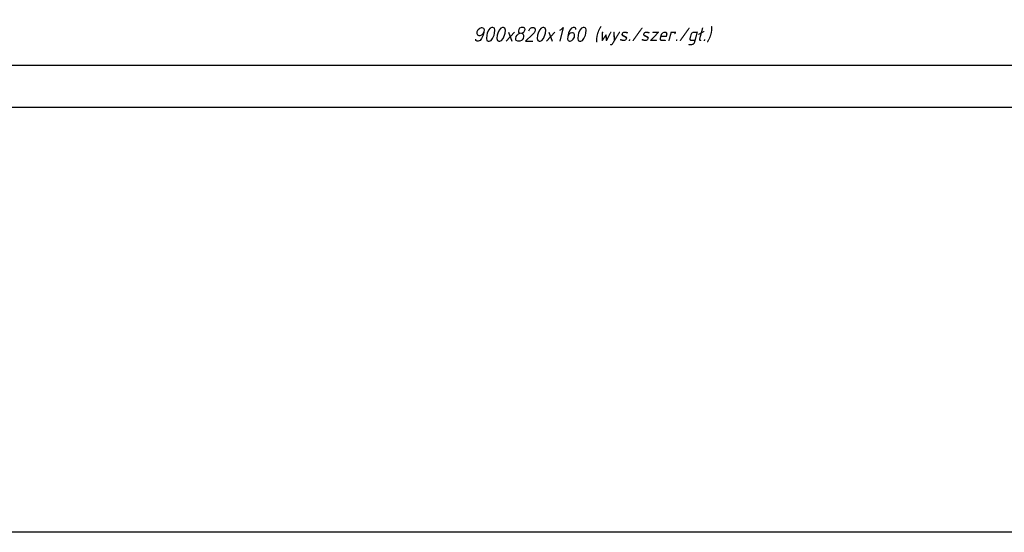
# Model space of a CAD drawing. Extents: x -543332 to -314699, y -9028 to 155584.
# Tile 35 of 256: x -457146 to -438336, y 10832 to 20630. Entities that reach past the tile are written whole.
import ezdxf

# ---------------------------------------------------------------- set-up
doc = ezdxf.new("R2010")
doc.units = 0
doc.header["$MEASUREMENT"] = 0
doc.layers.add('$ IE Tabela', color=7, linetype='Continuous')
doc.layers.add('$ IE_SCHEMAT', color=7, linetype='Continuous', lineweight=0)
doc.styles.add('ROMANS', font='romans.shx', dxfattribs={"width": 0.85})

# ---------------------------------------------------------------- blocks, each defined once
blk = doc.blocks.new('a3eee')
at = {"layer": '$ IE Tabela'}
for p, q in [((19890.8, 1286.8), (23840.8, 1286.8)), ((19730.8, 1206.8), (23930.8, 1206.8))]:
    blk.add_line(p, q, dxfattribs=at)

msp = doc.modelspace()

# ---------------------------------------------------------------- linework, layer by layer
at = {"layer": '$ IE_SCHEMAT', "color": 3, "lineweight": 30, "ltscale": 2}
msp.add_lwpolyline([(-521785, 145043), (-314699, 145043), (-314699, 10832), (-521785, 10832)], close=True, dxfattribs=at)

# ---------------------------------------------------------------- block references
at = {"layer": '$ IE Tabela', "transparency": 33554687, "xscale": 10, "yscale": 10, "zscale": 10}
msp.add_blockref('a3eee', (-659238, 6893), dxfattribs=at)

# ---------------------------------------------------------------- texts
at = {"layer": '$ IE_SCHEMAT', "color": 0, "ltscale": 2, "style": 'ROMANS', "oblique": 15, "width": 0.9}
msp.add_text('900x820x160 (wys./szer./gł.)', height=260, dxfattribs=at).set_placement((-448485, 20221))

doc.saveas('drawing.dxf')
